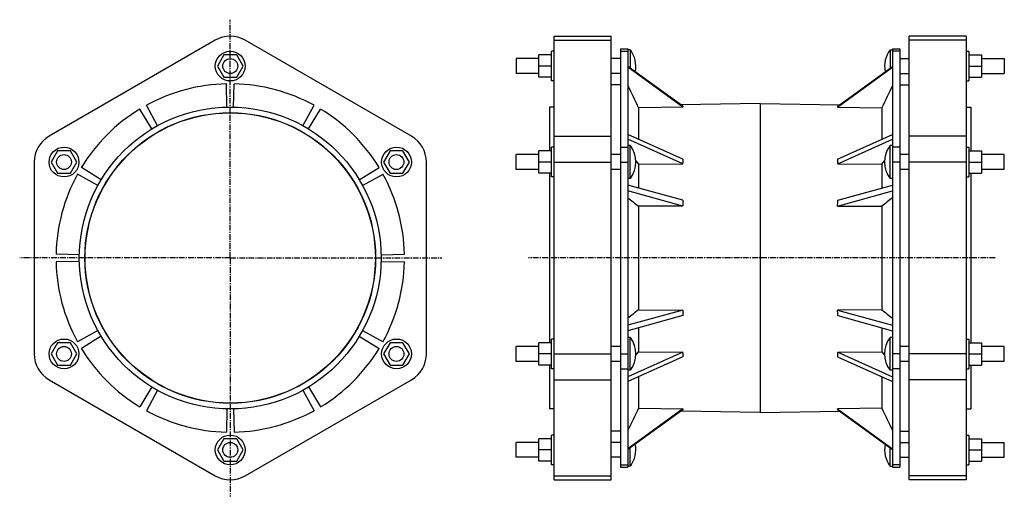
# Model space of a CAD drawing. Header units: millimetres. Extents: x -141 to 915, y -132 to 380.
import ezdxf

# ---------------------------------------------------------------- set-up
doc = ezdxf.new("R2010")
doc.units = ezdxf.units.MM
doc.header["$LTSCALE"] = 16.335
doc.linetypes.add('CENTER', pattern=[0.6, 0.375, -0.075, 0.075, -0.075])
doc.layers.get('0').update_dxf_attribs({"linetype": 'CONTINUOUS'})
doc.layers.add('DEFAULT_1', color=7, linetype='CENTER')

msp = doc.modelspace()

# ---------------------------------------------------------------- linework, layer by layer
at = {"color": 7, "linetype": 'Continuous'}
for p, q in [((432.3, -114.3), (432.3, 361.8)), ((432.3, 361.8), (493.3, 361.8)), ((493.3, -114.3), (493.3, 361.8)), ((813.3, -114.3), (813.3, 361.8)), ((874.3, 361.8), (813.3, 361.8)), ((874.3, 361.8), (874.3, -114.3)), ((68.5, 357.5), (-109.9, 254.5)), ((279, 254.5), (100.5, 357.5)), ((77.6, 341.8), (70.7, 329.8)), ((91.5, 341.8), (77.6, 341.8)), ((98.4, 329.8), (91.5, 341.8)), ((415.8, 317.8), (415.8, 341.8)), ((429.3, 341.8), (415.8, 341.8)), ((429.3, 313.8), (429.3, 345.8)), ((432.3, 345.8), (429.3, 345.8)), ((503.3, 348.3), (503.3, -100.7)), ((503.3, 348.3), (511.3, 348.3)), ((511.3, 348.3), (511.3, -100.7)), ((513.9, 347.4), (511.3, 347.4)), ((513.9, 347.4), (513.9, 327.6)), ((792.7, 347.4), (792.7, 327.6)), ((792.7, 347.4), (795.3, 347.4)), ((795.3, 348.3), (795.3, -100.7)), ((795.3, 348.3), (803.3, 348.3)), ((803.3, 348.3), (803.3, -100.7)), ((874.3, 345.8), (877.3, 345.8)), ((877.3, 345.8), (877.3, 313.8)), ((877.3, 341.8), (890.9, 341.8)), ((890.9, 341.8), (890.9, 317.8)), ((70.7, 329.8), (77.6, 317.8)), ((91.5, 317.8), (98.4, 329.8)), ((391.3, 337.8), (391.3, 321.8)), ((415.8, 337.8), (391.3, 337.8)), ((429.3, 329.8), (415.8, 329.8)), ((503.3, 337.8), (493.3, 337.8)), ((570.1, 286.8), (511.3, 329.5)), ((570.2, 285.8), (511.3, 328.6)), ((736.4, 285.8), (795.3, 328.6)), ((736.5, 286.8), (795.3, 329.5)), ((803.3, 337.8), (813.3, 337.8)), ((877.3, 329.8), (890.9, 329.8)), ((890.9, 337.8), (915.3, 337.8)), ((915.3, 337.8), (915.3, 321.8)), ((77.6, 317.8), (91.5, 317.8)), ((415.8, 321.8), (391.3, 321.8)), ((429.3, 317.8), (415.8, 317.8)), ((503.3, 321.8), (493.3, 321.8)), ((803.3, 321.8), (813.3, 321.8)), ((877.3, 317.8), (890.9, 317.8)), ((890.9, 321.8), (915.3, 321.8)), ((81, 285.7), (80.5, 310.7)), ((88.1, 285.7), (88.6, 310.7)), ((432.3, 313.8), (429.3, 313.8)), ((503.3, 309.8), (493.3, 309.8)), ((803.3, 309.8), (813.3, 309.8)), ((874.3, 313.8), (877.3, 313.8)), ((6.6, 265.8), (-5.4, 287.7)), ((162.5, 265.8), (174.5, 287.7)), ((427.3, 285.8), (427.3, 238.8)), ((432.3, 285.8), (427.3, 285.8)), ((570.2, 285.8), (522.6, 285)), ((653.3, 289.6), (568, 288.3)), ((653.3, 289.6), (653.3, -42.1)), ((653.3, 289.6), (738.6, 288.3)), ((736.4, 285.8), (784, 285)), ((874.3, 285.8), (879.3, 285.8)), ((879.3, 285.8), (879.3, 238.8)), ((0.5, 262.3), (-12.5, 283.6)), ((168.6, 262.3), (181.5, 283.6)), ((522.6, 285), (522.6, 251.4)), ((784, 285), (784, 251.4)), ((570.2, 229.9), (511.3, 256.5)), ((736.4, 229.9), (795.3, 256.5)), ((570.1, 224.9), (511.3, 251.3)), ((513.9, 244.4), (511.3, 244.4)), ((513.9, 209.2), (513.9, 244.4)), ((736.5, 224.9), (795.3, 251.3)), ((795.3, 244.4), (792.7, 244.4)), ((792.7, 209.2), (792.7, 244.4)), ((-100.8, 238.8), (-107.8, 226.8)), ((-87, 238.8), (-100.8, 238.8)), ((-80.1, 226.8), (-87, 238.8)), ((256, 238.8), (249.1, 226.8)), ((269.9, 238.8), (256, 238.8)), ((276.8, 226.8), (269.9, 238.8)), ((391.3, 218.8), (391.3, 234.8)), ((415.8, 234.8), (391.3, 234.8)), ((415.8, 214.8), (415.8, 238.8)), ((429.3, 238.8), (415.8, 238.8)), ((429.3, 210.8), (429.3, 242.8)), ((432.3, 242.8), (429.3, 242.8)), ((503.3, 234.8), (493.3, 234.8)), ((813.3, 234.8), (803.3, 234.8)), ((874.3, 242.8), (877.3, 242.8)), ((877.3, 242.8), (877.3, 210.8)), ((877.3, 238.8), (890.9, 238.8)), ((890.9, 238.8), (890.9, 214.8)), ((915.3, 234.8), (890.9, 234.8)), ((915.3, 218.8), (915.3, 234.8)), ((-125.9, 226.8), (-125.9, 20.8)), ((-107.8, 226.8), (-100.8, 214.8)), ((-87, 214.8), (-80.1, 226.8)), ((249.1, 226.8), (256, 214.8)), ((269.9, 214.8), (276.8, 226.8)), ((295, 20.8), (295, 226.8)), ((429.3, 226.8), (415.8, 226.8)), ((519.8, 228.1), (522.6, 224.4)), ((522.6, 224.4), (570.1, 224.9)), ((522.6, 224.4), (522.6, 198.8)), ((736.5, 224.9), (784, 224.4)), ((784, 224.4), (786.8, 228.1)), ((784, 224.4), (784, 198.8)), ((877.3, 226.8), (890.9, 226.8)), ((-100.8, 214.8), (-87, 214.8)), ((-57.5, 201.7), (-79.4, 213.7)), ((-54, 207.8), (-75.3, 220.8)), ((223, 207.8), (244.4, 220.8)), ((226.6, 201.7), (248.5, 213.7)), ((256, 214.8), (269.9, 214.8)), ((415.8, 218.8), (391.3, 218.8)), ((429.3, 214.8), (415.8, 214.8)), ((427.3, 214.8), (427.3, 32.8)), ((503.3, 218.8), (493.3, 218.8)), ((813.3, 218.8), (803.3, 218.8)), ((877.3, 214.8), (890.9, 214.8)), ((879.3, 214.8), (879.3, 32.8)), ((915.3, 218.8), (890.9, 218.8)), ((432.3, 210.8), (429.3, 210.8)), ((513.9, 209.2), (511.3, 209.2)), ((570.1, 185.7), (511.3, 201.9)), ((736.5, 185.7), (795.3, 201.9)), ((795.3, 209.2), (792.7, 209.2)), ((874.3, 210.8), (877.3, 210.8)), ((570.2, 179.6), (511.3, 195.9)), ((736.4, 179.6), (795.3, 195.9)), ((570.2, 179.6), (522.6, 179.3)), ((522.6, 179.3), (522.6, 68.2)), ((736.4, 179.6), (784, 179.3)), ((784, 179.3), (784, 68.2)), ((-77.4, 127.3), (-102.4, 127.9)), ((246.5, 127.3), (271.5, 127.9)), ((-77.4, 120.2), (-102.4, 119.7)), ((246.5, 120.2), (271.5, 119.7)), ((570.2, 67.9), (511.3, 51.7)), ((522.6, 68.2), (570.2, 67.9)), ((784, 68.2), (736.4, 67.9)), ((736.4, 67.9), (795.3, 51.7)), ((570.1, 61.9), (511.3, 45.7)), ((736.5, 61.9), (795.3, 45.7)), ((-57.5, 45.9), (-79.4, 33.8)), ((226.6, 45.9), (248.5, 33.8)), ((522.6, 48.8), (522.6, 23.1)), ((784, 48.8), (784, 23.1)), ((-100.8, 32.8), (-107.8, 20.8)), ((-87, 32.8), (-100.8, 32.8)), ((-80.1, 20.8), (-87, 32.8)), ((-54, 39.7), (-75.3, 26.8)), ((223, 39.7), (244.4, 26.8)), ((256, 32.8), (249.1, 20.8)), ((269.9, 32.8), (256, 32.8)), ((276.8, 20.8), (269.9, 32.8)), ((415.8, 8.8), (415.8, 32.8)), ((429.3, 32.8), (415.8, 32.8)), ((429.3, 4.8), (429.3, 36.8)), ((432.3, 36.8), (429.3, 36.8)), ((513.9, 38.4), (511.3, 38.4)), ((513.9, 3.2), (513.9, 38.4)), ((795.3, 38.4), (792.7, 38.4)), ((792.7, 3.2), (792.7, 38.4)), ((874.3, 36.8), (877.3, 36.8)), ((877.3, 36.8), (877.3, 4.8)), ((877.3, 32.8), (890.9, 32.8)), ((890.9, 32.8), (890.9, 8.8)), ((391.3, 12.8), (391.3, 28.8)), ((415.8, 28.8), (391.3, 28.8)), ((503.3, 28.8), (493.3, 28.8)), ((570.1, 22.7), (511.3, -3.8)), ((519.8, 19.4), (522.6, 23.1)), ((522.6, 23.1), (570.1, 22.7)), ((736.5, 22.7), (784, 23.1)), ((736.5, 22.7), (795.3, -3.8)), ((784, 23.1), (786.8, 19.4)), ((813.3, 28.8), (803.3, 28.8)), ((915.3, 28.8), (890.9, 28.8)), ((915.3, 12.8), (915.3, 28.8)), ((-107.8, 20.8), (-100.8, 8.8)), ((-87, 8.8), (-80.1, 20.8)), ((249.1, 20.8), (256, 8.8)), ((269.9, 8.8), (276.8, 20.8)), ((415.8, 12.8), (391.3, 12.8)), ((429.3, 20.8), (415.8, 20.8)), ((503.3, 12.8), (493.3, 12.8)), ((570.2, 17.6), (511.3, -8.9)), ((736.4, 17.6), (795.3, -8.9)), ((813.3, 12.8), (803.3, 12.8)), ((877.3, 20.8), (890.9, 20.8)), ((915.3, 12.8), (890.9, 12.8)), ((-100.8, 8.8), (-87, 8.8)), ((256, 8.8), (269.9, 8.8)), ((429.3, 8.8), (415.8, 8.8)), ((427.3, 8.8), (427.3, -38.2)), ((432.3, 4.8), (429.3, 4.8)), ((513.9, 3.2), (511.3, 3.2)), ((795.3, 3.2), (792.7, 3.2)), ((874.3, 4.8), (877.3, 4.8)), ((877.3, 8.8), (890.9, 8.8)), ((879.3, 8.8), (879.3, -38.2)), ((-109.9, -7), (68.5, -110)), ((100.5, -110), (279, -7)), ((522.6, -3.8), (522.6, -37.5)), ((784, -3.8), (784, -37.5)), ((0.5, -14.7), (-12.5, -36.1)), ((6.6, -18.2), (-5.4, -40.2)), ((162.5, -18.2), (174.5, -40.2)), ((168.6, -14.7), (181.5, -36.1)), ((81, -38.2), (80.5, -63.2)), ((88.1, -38.2), (88.6, -63.2)), ((432.3, -38.2), (427.3, -38.2)), ((570.2, -38.2), (511.3, -81)), ((570.1, -39.2), (511.3, -81.9)), ((522.6, -37.5), (570.2, -38.2)), ((653.3, -42.1), (568, -40.7)), ((653.3, -42.1), (738.6, -40.7)), ((784, -37.5), (736.4, -38.2)), ((736.4, -38.2), (795.3, -81)), ((736.5, -39.2), (795.3, -81.9)), ((874.3, -38.2), (879.3, -38.2)), ((503.3, -62.2), (493.3, -62.2)), ((803.3, -62.2), (813.3, -62.2)), ((77.6, -70.3), (70.7, -82.3)), ((91.5, -70.3), (77.6, -70.3)), ((98.4, -82.3), (91.5, -70.3)), ((415.8, -94.3), (415.8, -70.3)), ((429.3, -70.3), (415.8, -70.3)), ((429.3, -98.3), (429.3, -66.3)), ((432.3, -66.3), (429.3, -66.3)), ((874.3, -66.3), (877.3, -66.3)), ((877.3, -66.3), (877.3, -98.3)), ((877.3, -70.3), (890.9, -70.3)), ((890.9, -70.3), (890.9, -94.3)), ((70.7, -82.3), (77.6, -94.3)), ((91.5, -94.3), (98.4, -82.3)), ((391.3, -90.2), (391.3, -74.2)), ((415.8, -74.2), (391.3, -74.2)), ((429.3, -82.3), (415.8, -82.3)), ((503.3, -74.2), (493.3, -74.2)), ((513.9, -99.8), (513.9, -80)), ((792.7, -99.8), (792.7, -80)), ((803.3, -74.2), (813.3, -74.2)), ((877.3, -82.3), (890.9, -82.3)), ((890.9, -74.2), (915.3, -74.2)), ((915.3, -90.2), (915.3, -74.2)), ((77.6, -94.3), (91.5, -94.3)), ((415.8, -90.2), (391.3, -90.2)), ((429.3, -94.3), (415.8, -94.3)), ((503.3, -90.2), (493.3, -90.2)), ((803.3, -90.2), (813.3, -90.2)), ((877.3, -94.3), (890.9, -94.3)), ((890.9, -90.2), (915.3, -90.2)), ((432.3, -98.3), (429.3, -98.3)), ((503.3, -100.7), (511.3, -100.7)), ((513.9, -99.8), (511.3, -99.8)), ((792.7, -99.8), (795.3, -99.8)), ((795.3, -100.7), (803.3, -100.7)), ((874.3, -98.3), (877.3, -98.3)), ((432.3, -114.3), (493.3, -114.3)), ((874.3, -114.3), (813.3, -114.3))]:
    msp.add_line(p, q, dxfattribs=at)
at = {"color": 9, "linetype": 'Continuous'}
for p, q in [((432.3, 357.5), (493.3, 357.5)), ((874.3, 357.5), (813.3, 357.5)), ((503.3, 345.8), (511.3, 345.8)), ((803.3, 345.8), (795.3, 345.8)), ((432.3, 254.5), (493.3, 254.5)), ((874.3, 254.5), (813.3, 254.5)), ((503.3, 242.8), (511.3, 242.8)), ((803.3, 242.8), (795.3, 242.8)), ((432.3, 226.8), (493.3, 226.8)), ((503.3, 226.8), (511.3, 226.8)), ((803.3, 226.8), (795.3, 226.8)), ((874.3, 226.8), (813.3, 226.8)), ((432.3, 20.8), (493.3, 20.8)), ((503.3, 20.8), (511.3, 20.8)), ((803.3, 20.8), (795.3, 20.8)), ((874.3, 20.8), (813.3, 20.8)), ((503.3, 4.8), (511.3, 4.8)), ((803.3, 4.8), (795.3, 4.8)), ((432.3, -7), (493.3, -7)), ((874.3, -7), (813.3, -7)), ((503.3, -98.2), (511.3, -98.2)), ((803.3, -98.2), (795.3, -98.2)), ((432.3, -110), (493.3, -110)), ((874.3, -110), (813.3, -110))]:
    msp.add_line(p, q, dxfattribs=at)
at = {"color": 4, "linetype": 'Continuous'}
msp.add_line((84.5, 279.5), (84.5, 279.8), dxfattribs=at)
at = {"color": 7, "linetype": 'Continuous'}
for centre, radius in [((84.5, 329.8), 16), ((84.5, 329.8), 8), ((84.5, 123.8), 162), ((84.5, 123.8), 156), ((84.5, 123.8), 155.8), ((-93.9, 226.8), 16), ((-93.9, 226.8), 8), ((263, 226.8), 16), ((262.9, 226.8), 8), ((-93.9, 20.8), 16), ((263, 20.8), 16), ((-93.9, 20.8), 8), ((262.9, 20.8), 8), ((84.5, -82.3), 16), ((84.5, -82.2), 8)]:
    msp.add_circle(centre, radius, dxfattribs=at)
for centre, radius, start, end in [((84.5, 329.8), 32, 60, 120), ((490.5, 329.8), 29.3, 348.1224, 36.9188), ((816.1, 329.8), 29.3, 143.0812, 191.8776), ((84.5, 123.8), 187, 91.25, 118.75), ((84.5, 123.8), 187, 61.25, 88.75), ((84.5, 123.8), 187, 121.25, 148.75), ((84.5, 123.8), 187, 31.25, 58.75), ((-93.9, 226.8), 32, 120, 180), ((263, 226.8), 32, 0, 60), ((490.5, 226.8), 29.3, 323.0812, 36.9188), ((816.1, 226.8), 29.3, 143.0812, 216.9188), ((84.5, 123.8), 187, 151.25, 178.75), ((84.5, 123.8), 187, 1.25, 28.75), ((84.5, 123.8), 187, 181.25, 208.75), ((84.5, 123.8), 187, 331.25, 358.75), ((490.5, 20.8), 29.3, 323.0812, 36.9188), ((816.1, 20.8), 29.3, 143.0812, 216.9188), ((84.5, 123.8), 187, 211.25, 238.75), ((84.5, 123.8), 187, 301.25, 328.75), ((-93.9, 20.8), 32, 180, 240), ((263, 20.8), 32, 300, 360), ((84.5, 123.8), 187, 241.25, 268.75), ((84.5, 123.8), 187, 271.25, 298.75), ((490.5, -82.2), 29.3, 323.0812, 11.8776), ((816.1, -82.2), 29.3, 168.1224, 216.9188), ((84.5, -82.3), 32, 240, 300)]:
    msp.add_arc(centre, radius, start, end, dxfattribs=at)
for centre, major_axis, ratio, start_param, end_param in [((799.3, 120.3), (228.9, -167.4), 0.065814, -3.093505, -3.054811), ((507.4, 120.3), (228.9, 167.4), 0.065814, -0.086782, -0.048088), ((799.3, 121.6), (220.9, -134.9), 0.4537, -2.909951, -2.871257), ((507.4, 121.6), (220.9, 134.9), 0.4537, -0.270336, -0.231642), ((799.3, 122.5), (220.6, -103), 0.601817, -2.867785, -2.829091), ((507.4, 122.5), (220.6, 103), 0.601817, -0.312501, -0.273807), ((799.3, 125.1), (220.6, 103), 0.601817, 2.829091, 2.867785), ((507.4, 125.1), (220.6, -103), 0.601817, 0.273807, 0.312501), ((799.3, 125.9), (220.9, 134.9), 0.4537, 2.871257, 2.909951), ((507.4, 125.9), (220.9, -134.9), 0.4537, 0.231642, 0.270336), ((799.3, 127.3), (228.9, 167.4), 0.065814, 3.054811, 3.093505), ((507.4, 127.3), (228.9, -167.4), 0.065814, 0.048088, 0.086782)]:
    msp.add_ellipse(centre, major_axis=major_axis, ratio=ratio, start_param=start_param, end_param=end_param, dxfattribs=at)
for points in [[(511.3, 309), (515.1, 301), (518.8, 293), (522.6, 285)], [(795.3, 309), (791.5, 301), (787.8, 293), (784, 285)], [(511.3, 188.5), (515.1, 185.4), (518.8, 182.4), (522.6, 179.3)], [(795.3, 188.5), (791.5, 185.4), (787.8, 182.4), (784, 179.3)], [(522.6, 68.2), (518.8, 65.2), (515.1, 62.1), (511.3, 59.1)], [(784, 68.2), (787.8, 65.2), (791.5, 62.1), (795.3, 59.1)], [(522.6, -37.5), (518.8, -45.5), (515.1, -53.5), (511.3, -61.5)], [(784, -37.5), (787.8, -45.5), (791.5, -53.5), (795.3, -61.5)]]:
    msp.add_open_spline(points, degree=3, dxfattribs=at)
at = {"layer": 'DEFAULT_1', "color": 7, "linetype": 'CENTER'}
for p, q in [((84.5, 279.8), (84.5, 379.6)), ((84.5, 123.8), (84.5, 279.5)), ((84.5, 123.8), (-141.5, 123.8)), ((84.5, 123.8), (84.5, -132.1)), ((84.5, 123.8), (311.5, 123.8)), ((905.5, 123.8), (404.5, 123.8))]:
    msp.add_line(p, q, dxfattribs=at)

doc.saveas('drawing.dxf')
